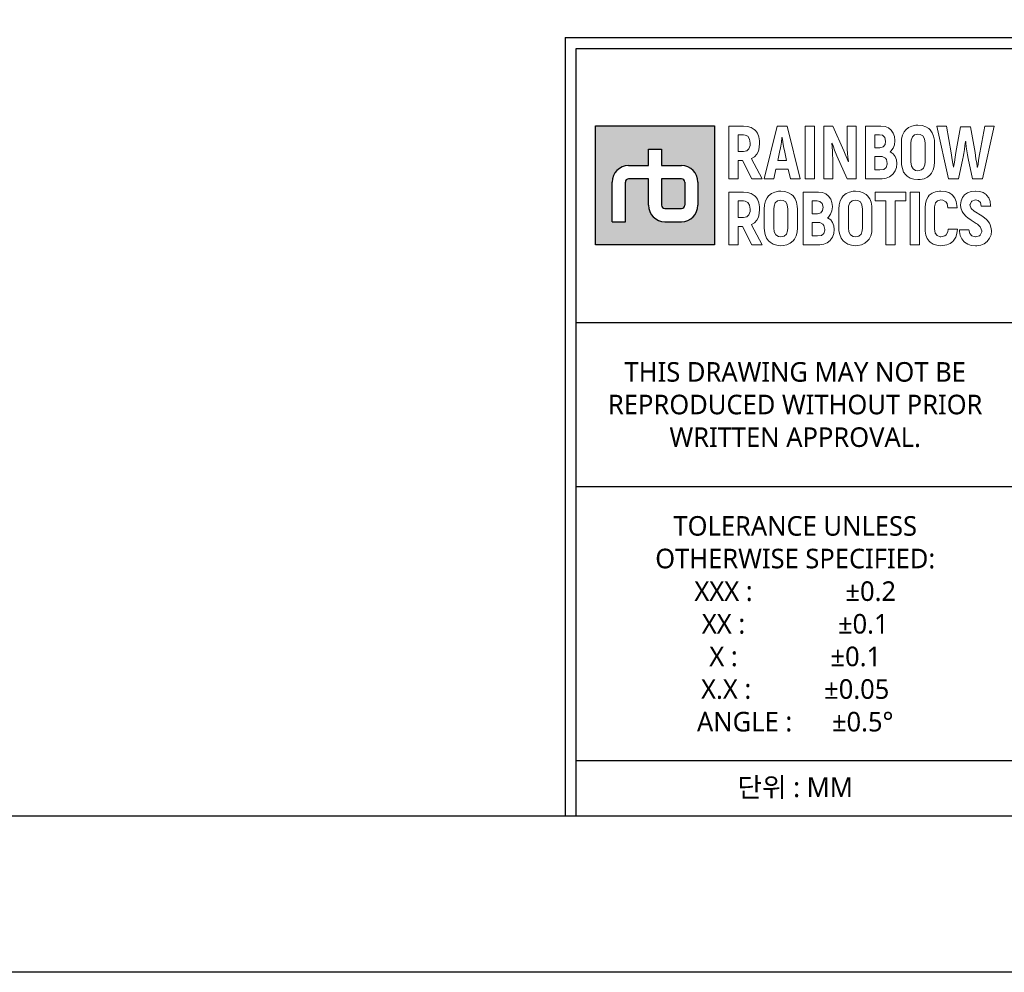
# Model space of a CAD drawing. Header units: millimetres. Extents: x 0 to 4378, y 0 to 2376.
# Tile 114 of 212: x 2158 to 2662, y 0 to 487. Entities that reach past the tile are written whole.
import ezdxf
from ezdxf.enums import TextEntityAlignment as Align

# ---------------------------------------------------------------- set-up
doc = ezdxf.new("R2010")
doc.units = ezdxf.units.MM
doc.header["$LTSCALE"] = 0.2
doc.layers.add('05_Section Line', color=3, linetype='Continuous')
doc.layers.add('09_Table Line', color=2, linetype='Continuous')
doc.layers.add('14_Mark', color=7, linetype='Continuous', true_color=0xe03c31)
doc.styles.add('Rainbow-5.0 Style', font='malgunsl.ttf')

# ---------------------------------------------------------------- blocks, each defined once
blk = doc.blocks.new('A$C869fea471123')
at = {"layer": '14_Mark'}
h = blk.add_hatch(color=256, dxfattribs=at)
h.dxf.hatch_style = 1
h.paths.add_polyline_path([(628.43, 108.24), (613.24, 108.24), (613.24, 93.05), (628.43, 93.05)])
h.paths.add_polyline_path([(626.32, 101.07), (626.32, 98.1, -0.414214), (624.22, 96), (622.09, 96, -0.414214), (619.99, 98.1), (619.99, 101.49), (617.46, 101.49, 0.414214), (617.04, 101.07), (617.04, 96), (615.35, 96), (615.35, 101.07, -0.414214), (617.45, 103.17), (619.99, 103.17), (619.99, 105.28), (621.68, 105.28), (621.68, 103.17), (624.22, 103.17, -0.414214)], flags=16)
h.paths.add_polyline_path([(624.63, 101.07), (624.63, 98.11, -0.414214), (624.21, 97.69), (622.1, 97.69, -0.414214), (621.68, 98.11), (621.68, 101.49), (624.21, 101.49, -0.414214)], flags=0)
h = blk.add_hatch(color=256, dxfattribs=at)
h.dxf.hatch_style = 1
h.paths.add_polyline_path([(624.63, 101.07, 0.414214), (624.21, 101.49), (621.68, 101.49), (621.68, 98.11, 0.414214), (622.1, 97.69), (624.21, 97.69, 0.414214), (624.63, 98.11)])
blk.add_lwpolyline([(0, 594), (841, 594), (841, 0), (0, 0)], close=True)
at = {"lineweight": 0}
for points in [[(654.46, 108.34), (654.17, 108.33), (653.68, 108.23), (653.25, 108.04), (652.9, 107.74), (652.71, 107.5), (652.5, 107.08), (652.37, 106.61), (652.34, 106.06), (652.34, 103.66), (652.35, 103.28), (652.46, 102.78), (652.63, 102.34)], [(656.28, 107.37), (656.02, 107.74), (655.84, 107.9), (655.45, 108.15), (654.99, 108.3), (654.46, 108.34)], [(632.14, 108.23), (630.29, 108.23), (630.29, 101.49), (631.47, 101.49), (631.47, 103.84), (632.01, 103.84)], [(632.13, 107.11), (632.35, 107.08), (632.71, 106.92), (632.93, 106.57), (633.01, 106.05), (632.98, 105.76), (632.84, 105.32), (632.56, 105.05), (632.13, 104.96), (631.47, 104.96)], [(631.47, 104.96), (631.47, 107.11), (632.13, 107.11)], [(633.93, 107.3), (633.68, 107.66), (633.53, 107.8), (633.14, 108.04), (632.67, 108.18), (632.14, 108.23)], [(633.84, 104.62), (634.05, 105.02), (634.17, 105.5), (634.21, 106.05), (634.2, 106.36), (634.11, 106.86), (633.93, 107.3)], [(637.73, 108.23), (636.45, 108.23), (634.8, 101.49), (636.03, 101.49), (636.3, 102.71), (637.87, 102.71)], [(637.87, 102.71), (638.15, 101.49), (639.38, 101.49), (637.73, 108.23)], [(643.59, 108.23), (642.41, 108.23), (642.41, 101.49), (643.57, 101.49), (643.57, 103.53), (643.57, 104.03), (643.55, 104.54), (643.52, 105.04), (643.49, 105.55), (643.43, 106.03), (643.46, 106.06)], [(645.53, 103.68), (645.48, 103.81), (645.28, 104.34), (645.16, 104.65), (644.99, 105.06), (643.59, 108.23)], [(645.39, 101.49), (646.56, 101.49), (646.56, 108.23)], [(646.56, 108.23), (645.39, 108.23), (645.39, 106.18), (645.4, 105.74), (645.42, 105.25), (645.45, 104.75), (645.5, 104.23), (645.56, 103.71), (645.53, 103.68)], [(649.73, 108.23), (647.76, 108.23), (647.76, 101.49), (649.79, 101.49), (649.89, 101.49), (650.4, 101.57), (650.83, 101.74), (651.22, 102.03), (651.28, 102.1), (651.54, 102.49)], [(649.55, 107.11), (649.93, 107.05), (650.22, 106.78), (650.31, 106.3), (650.25, 105.88), (650.01, 105.57), (649.59, 105.46), (648.94, 105.46)], [(648.94, 105.46), (648.94, 107.11), (649.55, 107.11)], [(651.29, 107.34), (651.02, 107.72), (650.69, 107.99), (650.25, 108.17), (649.73, 108.23)], [(651.28, 105.39), (651.45, 105.83), (651.51, 106.36), (651.51, 106.37), (651.45, 106.89), (651.29, 107.34)], [(652.63, 102.34), (652.9, 101.98), (653.07, 101.81), (653.46, 101.57), (653.93, 101.42), (654.46, 101.38), (654.75, 101.39), (655.24, 101.49), (655.66, 101.68), (656.02, 101.98), (656.21, 102.22), (656.41, 102.63), (656.54, 103.11), (656.58, 103.66), (656.58, 106.06), (656.56, 106.44), (656.46, 106.94), (656.28, 107.37)], [(654.46, 102.52), (654.16, 102.55), (653.83, 102.75), (653.63, 103.12), (653.55, 103.66), (653.55, 106.06), (653.58, 106.44), (653.74, 106.86), (654.03, 107.11), (654.46, 107.2)], [(654.46, 107.2), (654.75, 107.17), (655.09, 106.97), (655.29, 106.6), (655.36, 106.06), (655.36, 103.66), (655.33, 103.29), (655.17, 102.86), (654.89, 102.61), (654.46, 102.52)], [(658.09, 108.23), (656.86, 108.23), (658.37, 101.49)], [(658.99, 102.97), (658.95, 103.22), (658.89, 103.66), (658.8, 104.19), (658.69, 104.81), (658.09, 108.23)], [(661.16, 108.13), (659.91, 108.13), (659.32, 104.83), (659.22, 104.24), (659.12, 103.61), (659.05, 103.19), (659.02, 102.97), (658.99, 102.97)], [(662.05, 102.97), (662.03, 103.11), (661.97, 103.48), (661.88, 104.05), (661.76, 104.83), (661.16, 108.13)], [(661.44, 101.49), (662.7, 101.49), (664.21, 108.23)], [(664.21, 108.23), (662.99, 108.23), (662.38, 104.81), (662.3, 104.37), (662.2, 103.81), (662.14, 103.35), (662.09, 102.97), (662.05, 102.97)], [(636.54, 103.84), (636.81, 105.09), (636.84, 105.21), (636.91, 105.65), (636.99, 106.16), (637.07, 106.75), (637.1, 106.75)], [(637.1, 106.75), (637.14, 106.5), (637.23, 105.88), (637.31, 105.41), (637.37, 105.09), (637.64, 103.84), (636.54, 103.84)], [(643.46, 106.06), (643.49, 105.99), (643.6, 105.68), (643.8, 105.15), (644.09, 104.42), (645.39, 101.49)], [(658.37, 101.49), (659.63, 101.49), (660.19, 104.08), (660.23, 104.26), (660.33, 104.73), (660.4, 105.21), (660.47, 105.73), (660.53, 106.27), (660.56, 106.27)], [(660.56, 106.27), (660.58, 106.07), (660.63, 105.56), (660.69, 105.06), (660.78, 104.57), (660.88, 104.08), (661.44, 101.49)], [(633.15, 104.05), (633.17, 104.06), (633.54, 104.3), (633.84, 104.62)], [(651.53, 104.35), (651.3, 104.66), (650.89, 104.95), (651, 105.03), (651.28, 105.39)], [(632.01, 103.84), (633.21, 101.49), (634.52, 101.49), (633.15, 104.05)], [(649.6, 104.35), (649.88, 104.32), (650.3, 104.13), (650.43, 103.95), (650.54, 103.46), (650.54, 103.36), (650.41, 102.94), (650.1, 102.69), (649.6, 102.61), (648.94, 102.61)], [(648.94, 102.61), (648.94, 104.35), (649.6, 104.35)], [(651.54, 102.49), (651.7, 102.94), (651.76, 103.46), (651.7, 103.89), (651.53, 104.35)], [(632.14, 99.79), (630.29, 99.79), (630.29, 93.05), (631.47, 93.05), (631.47, 95.4), (632.01, 95.4)], [(633.93, 98.86), (633.68, 99.22), (633.53, 99.36), (633.14, 99.6), (632.67, 99.74), (632.14, 99.79)], [(636.92, 99.91), (636.64, 99.89), (636.14, 99.79), (635.72, 99.6), (635.36, 99.3), (635.17, 99.06), (634.96, 98.65), (634.84, 98.17), (634.8, 97.62), (634.8, 95.21), (634.82, 94.83), (634.91, 94.34), (635.1, 93.9)], [(638.74, 98.93), (638.48, 99.3), (638.3, 99.46), (637.91, 99.71), (637.45, 99.86), (636.92, 99.91)], [(641.74, 99.79), (639.77, 99.79), (639.77, 93.05), (641.9, 93.05), (642.4, 93.12), (642.85, 93.3), (643.22, 93.59), (643.29, 93.66), (643.55, 94.04)], [(643.3, 98.9), (643.03, 99.28), (642.69, 99.55), (642.26, 99.73), (641.74, 99.79)], [(646.47, 99.91), (646.18, 99.89), (645.69, 99.79), (645.26, 99.6), (644.91, 99.3), (644.72, 99.06), (644.51, 98.65), (644.39, 98.17), (644.34, 97.62), (644.34, 95.21), (644.36, 94.83), (644.46, 94.34), (644.64, 93.9)], [(648.29, 98.93), (648.02, 99.3), (647.85, 99.46), (647.46, 99.71), (647, 99.86), (646.47, 99.91)], [(657.39, 99.92), (657.21, 99.92), (656.7, 99.83), (656.26, 99.65), (655.91, 99.37), (655.76, 99.19), (655.54, 98.79)], [(657.38, 98.78), (657.63, 98.76), (658.04, 98.54), (658.18, 98.32), (658.29, 97.79), (659.47, 97.79), (659.45, 98.07), (659.34, 98.58), (659.16, 99.02), (658.89, 99.38), (658.78, 99.49), (658.39, 99.73), (657.93, 99.88), (657.39, 99.92)], [(661.82, 99.92), (661.77, 99.92), (661.25, 99.86), (660.8, 99.7), (660.43, 99.44), (660.16, 99.11), (659.98, 98.68), (659.91, 98.17), (659.95, 97.77), (660.12, 97.31), (660.28, 97.03), (660.62, 96.67), (660.84, 96.49), (661.26, 96.19), (661.51, 96.04), (661.92, 95.78), (662.06, 95.69), (662.42, 95.35), (662.47, 95.27), (662.62, 94.82), (662.62, 94.71), (662.42, 94.28), (662.31, 94.19), (661.82, 94.07)], [(663.51, 99.04), (663.24, 99.41), (663.18, 99.46), (662.8, 99.72), (662.35, 99.87), (661.82, 99.92)], [(632.13, 98.66), (632.35, 98.64), (632.71, 98.47), (632.93, 98.12), (633.01, 97.6), (632.98, 97.31), (632.84, 96.88), (632.56, 96.61), (632.13, 96.53), (631.47, 96.53)], [(631.47, 96.53), (631.47, 98.66), (632.13, 98.66)], [(633.84, 96.18), (634.05, 96.58), (634.17, 97.06), (634.21, 97.62), (634.2, 97.91), (634.11, 98.42), (633.93, 98.86)], [(635.1, 93.9), (635.36, 93.54), (635.54, 93.37), (635.93, 93.13), (636.39, 92.98), (636.92, 92.93), (637.2, 92.94), (637.7, 93.05), (638.13, 93.24), (638.48, 93.54), (638.66, 93.78), (638.88, 94.19), (638.99, 94.67), (639.04, 95.21), (639.04, 97.62), (639.02, 98), (638.92, 98.5), (638.74, 98.93)], [(636.92, 94.08), (636.62, 94.12), (636.29, 94.32), (636.08, 94.68), (636.02, 95.21), (636.02, 97.62), (636.05, 98), (636.2, 98.42), (636.5, 98.68), (636.92, 98.76)], [(636.92, 98.76), (637.21, 98.72), (637.55, 98.53), (637.75, 98.16), (637.82, 97.62), (637.82, 95.21), (637.79, 94.85), (637.63, 94.42), (637.34, 94.16), (636.92, 94.08)], [(641.56, 98.67), (641.93, 98.6), (642.22, 98.34), (642.32, 97.87), (642.26, 97.45), (642.02, 97.12), (641.59, 97.02), (640.95, 97.02)], [(640.95, 97.02), (640.95, 98.67), (641.56, 98.67)], [(643.29, 96.95), (643.46, 97.39), (643.52, 97.91), (643.52, 97.93), (643.46, 98.45), (643.3, 98.9)], [(644.64, 93.9), (644.91, 93.54), (645.09, 93.37), (645.48, 93.13), (645.94, 92.98), (646.47, 92.93), (646.75, 92.94), (647.24, 93.05), (647.67, 93.24), (648.02, 93.54), (648.22, 93.78), (648.42, 94.19), (648.55, 94.67), (648.58, 95.21), (648.58, 97.62), (648.57, 98), (648.47, 98.5), (648.29, 98.93)], [(646.47, 94.08), (646.17, 94.12), (645.84, 94.32), (645.63, 94.68), (645.56, 95.21), (645.56, 97.62), (645.59, 98), (645.75, 98.42), (646.04, 98.68), (646.47, 98.76)], [(646.47, 98.76), (646.76, 98.72), (647.1, 98.53), (647.3, 98.16), (647.36, 97.62), (647.36, 95.21), (647.34, 94.85), (647.18, 94.42), (646.89, 94.16), (646.47, 94.08)], [(655.54, 98.79), (655.42, 98.32), (655.37, 97.77), (655.37, 95.07), (655.38, 94.79), (655.47, 94.28), (655.64, 93.84), (655.91, 93.49), (656.02, 93.39), (656.4, 93.14), (656.86, 92.98), (657.39, 92.93), (657.62, 92.94), (658.13, 93.03), (658.56, 93.2), (658.92, 93.48), (659.06, 93.64), (659.29, 94.04)], [(657.39, 94.08), (657.29, 94.08), (656.9, 94.22), (656.67, 94.55), (656.59, 95.07), (656.59, 97.9), (656.71, 98.39), (656.97, 98.68), (657.38, 98.78)], [(663.62, 93.87), (663.8, 94.31), (663.86, 94.81), (663.84, 95.13), (663.71, 95.6), (663.61, 95.8), (663.32, 96.19), (663.17, 96.33), (662.78, 96.64), (662.63, 96.75), (662.2, 97), (662.08, 97.07), (661.66, 97.34), (661.63, 97.36), (661.26, 97.7), (661.11, 98.15), (661.12, 98.18), (661.31, 98.6), (661.35, 98.64), (661.82, 98.78)], [(661.82, 98.78), (662.15, 98.72), (662.44, 98.46), (662.55, 97.98), (663.76, 97.98), (663.75, 98.07), (663.68, 98.6), (663.51, 99.04)], [(633.15, 95.61), (633.17, 95.62), (633.54, 95.86), (633.84, 96.18)], [(641.61, 95.91), (641.9, 95.88), (642.31, 95.69), (642.44, 95.52), (642.55, 95.02), (642.54, 94.91), (642.42, 94.5), (642.11, 94.25), (641.62, 94.17), (640.95, 94.17)], [(640.95, 94.17), (640.95, 95.91), (641.61, 95.91)], [(643.54, 95.91), (643.3, 96.22), (642.9, 96.5), (643, 96.59), (643.29, 96.95)], [(643.55, 94.04), (643.71, 94.5), (643.76, 95.02), (643.71, 95.46), (643.54, 95.91)], [(632.01, 95.4), (633.21, 93.05), (634.52, 93.05), (633.15, 95.61)], [(659.5, 95.05), (658.31, 95.05), (658.26, 94.71), (658.05, 94.32), (657.88, 94.19), (657.39, 94.08)], [(659.29, 94.04), (659.43, 94.5), (659.5, 95.05)], [(660.98, 94.96), (659.78, 94.96), (659.78, 94.76), (659.87, 94.25), (660.06, 93.81), (660.34, 93.45), (660.43, 93.36), (660.82, 93.11), (661.28, 92.96), (661.82, 92.92), (661.99, 92.92), (662.5, 93), (662.94, 93.17), (663.31, 93.45), (663.33, 93.48), (663.62, 93.87)], [(661.82, 94.07), (661.79, 94.07), (661.35, 94.18), (661.08, 94.47), (660.98, 94.96)]]:
    blk.add_lwpolyline(points, dxfattribs=at)
for points in [[(640.03, 108.23), (641.21, 108.23), (641.21, 101.49), (640.03, 101.49), (640.03, 108.23)], [(652.9, 99.79), (648.98, 99.79), (648.98, 98.66), (650.33, 98.66), (650.33, 93.05), (651.55, 93.05), (651.55, 98.66), (652.9, 98.66)], [(653.46, 99.79), (654.65, 99.79), (654.65, 93.05), (653.46, 93.05), (653.46, 99.79)]]:
    blk.add_lwpolyline(points, close=True, dxfattribs=at)
at = {"layer": '05_Section Line', "linetype": 'Continuous'}
for q in [(820.98, 119.54), (609.32, 20.02)]:
    blk.add_line((609.32, 119.54), q, dxfattribs=at)
blk.add_lwpolyline([(820.98, 20.02), (820.98, 574.68), (20.02, 574.68), (20.02, 20.02)], close=True, dxfattribs=at)
at = {"layer": '09_Table Line'}
for p, q in [((610.73, 83.1), (610.73, 118.14)), ((610.73, 118.14), (666.79, 118.14)), ((610.73, 83.1), (666.79, 83.1)), ((610.73, 62.07), (610.73, 83.1)), ((666.79, 62.07), (610.73, 62.07)), ((610.73, 46.89), (610.73, 62.07)), ((610.73, 20.02), (610.73, 46.89)), ((666.79, 27.03), (610.73, 27.03)), ((610.73, 20.02), (666.79, 20.02))]:
    blk.add_line(p, q, dxfattribs=at)
at = {"layer": '14_Mark'}
for p, q in [((619.99, 103.17), (619.99, 105.28)), ((619.99, 105.28), (621.68, 105.28)), ((621.68, 105.28), (621.68, 103.17)), ((617.45, 103.17), (619.99, 103.17)), ((621.68, 103.17), (624.22, 103.17)), ((615.35, 96), (615.35, 101.07)), ((617.04, 96), (617.04, 101.07)), ((619.99, 101.49), (617.46, 101.49)), ((619.99, 98.1), (619.99, 101.49)), ((624.21, 101.49), (621.68, 101.49)), ((621.68, 101.49), (621.68, 98.11)), ((624.63, 101.07), (624.63, 98.11)), ((626.32, 101.07), (626.32, 98.1)), ((622.1, 97.69), (624.21, 97.69)), ((615.35, 96), (617.04, 96)), ((622.09, 96), (624.22, 96))]:
    blk.add_line(p, q, dxfattribs=at)
blk.add_lwpolyline([(613.24, 108.24), (628.43, 108.24), (628.43, 93.05), (613.24, 93.05)], close=True, dxfattribs=at)
for centre, radius, start, end in [((617.45, 101.07), 2.1, 90, 180), ((624.22, 101.07), 2.1, 0, 90), ((617.46, 101.07), 0.42, 90, 180), ((624.21, 101.07), 0.42, 0, 90), ((622.09, 98.1), 2.1, 180, 270), ((622.1, 98.11), 0.42, 180, 270), ((624.21, 98.11), 0.42, 270, 0), ((624.22, 98.1), 2.1, 270, 0)]:
    blk.add_arc(centre, radius, start, end, dxfattribs=at)
at = {"color": 2, "linetype": 'Continuous', "char_height": 2.503, "width": 56.0667, "attachment_point": 5, "style": 'Rainbow-5.0 Style'}
for s, insert in [('{\\C256;THIS DRAWING MAY NOT BE \\PREPRODUCED WITHOUT PRIOR \\PWRITTEN APPROVAL.}', (638.76, 72.59)), ('{\\C256;TOLERANCE UNLESS \\POTHERWISE SPECIFIED:\\PXXX :              %%P0.2\\PXX :              %%P0.1  \\PX :              %%P0.1\\PX.X :           %%P0.05\\PANGLE :      %%P0.5%%D}', (638.76, 44.55)), ('{\\C256;단위 : MM}', (638.76, 23.53))]:
    blk.add_mtext(s, dxfattribs=dict(at, insert=insert))
at = {"linetype": 'Continuous', "style": 'Rainbow-5.0 Style'}
for tag, p in [('PART_NAME', (743.88, 109.38)), ('DRAWING_NO', (729.87, 91.86)), ('REV', (803.46, 91.86)), ('제도', (768.41, 74.2)), ('DATE_1', (803.46, 74.2)), ('SCALE', (680.81, 69.08)), ('MATERIAL', (722.86, 69.08)), ('검도', (768.41, 60.18)), ('DATE_2', (803.46, 60.18)), ('승인', (768.41, 46.17)), ('DATE_3', (803.46, 46.17)), ('REFERENCE', (722.86, 41.05)), ('PAGE', (768.41, 32.29))]:
    blk.add_attdef(tag, text='', height=5.01, dxfattribs=at).set_placement(p, align=Align.MIDDLE_CENTER)

msp = doc.modelspace()

# ---------------------------------------------------------------- block references
at = {"xscale": 4, "yscale": 4, "zscale": 4}
msp.add_blockref('A$C869fea471123', (0, 0), dxfattribs=at)

doc.saveas('drawing.dxf')
